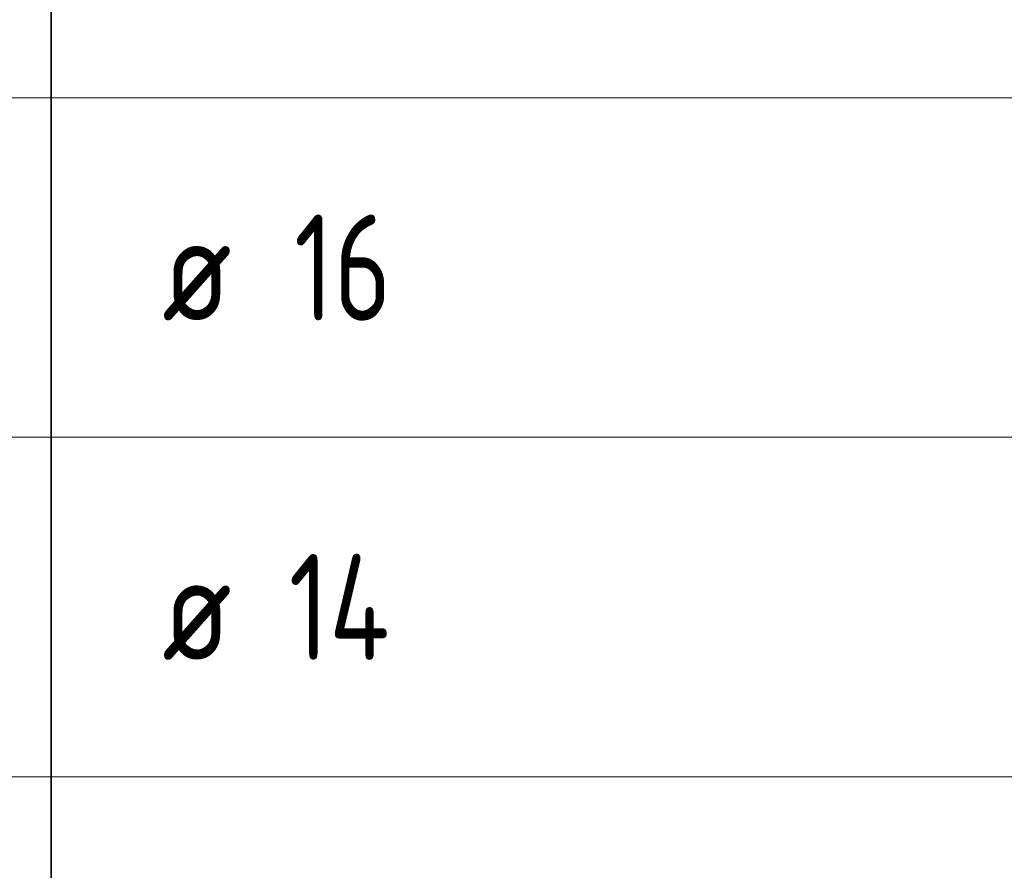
# Model space of a CAD drawing. Header units: metres. Extents: x -38 to 97, y -15 to 21.
# Tile 240 of 256: x 75.35 to 77.67, y 9.85 to 11.86. Entities that reach past the tile are written whole.
import ezdxf

# ---------------------------------------------------------------- set-up
doc = ezdxf.new("R2010")
doc.units = ezdxf.units.M
doc.layers.add('XR$6$Текст_ примечание', color=7, linetype='Continuous', lineweight=13)
doc.styles.add('ISOCPEUR', font='txt')

msp = doc.modelspace()

# ---------------------------------------------------------------- linework, layer by layer
at = {"layer": 'XR$6$Текст_ примечание', "color": 7, "linetype": 'Continuous', "lineweight": 35, "transparency": 33554687}
for p, q in [((75.4198, 12.4717), (75.4198, 11.6717)), ((75.4198, 11.6717), (75.4198, 10.8717)), ((75.4198, 10.8717), (75.4198, 10.0717)), ((75.4198, 10.0717), (75.4198, 9.2717))]:
    msp.add_line(p, q, dxfattribs=at)
at = {"layer": 'XR$6$Текст_ примечание', "color": 7, "linetype": 'Continuous', "lineweight": 13, "transparency": 33554687}
for p, q in [((86.4198, 11.6717), (67.9198, 11.6717)), ((86.4198, 10.8717), (67.9198, 10.8717)), ((86.4198, 10.0717), (67.9198, 10.0717))]:
    msp.add_line(p, q, dxfattribs=at)

# ---------------------------------------------------------------- texts
at = {"layer": 'XR$6$Текст_ примечание', "color": 7, "linetype": 'Continuous', "lineweight": 35, "transparency": 33554687, "char_height": 0.25, "attachment_point": 7, "style": 'ISOCPEUR'}
for s, insert, width in [('\\W0.75;16', (75.9925, 11.1467), 0.393567), ('\\W0.82;ø', (75.6817, 11.1467), 0.327205), ('\\W0.76;14', (75.98, 10.3467), 0.420468), ('\\W0.82;ø', (75.6817, 10.3467), 0.327205)]:
    msp.add_mtext(s, dxfattribs=dict(at, insert=insert, width=width))

doc.saveas('drawing.dxf')
